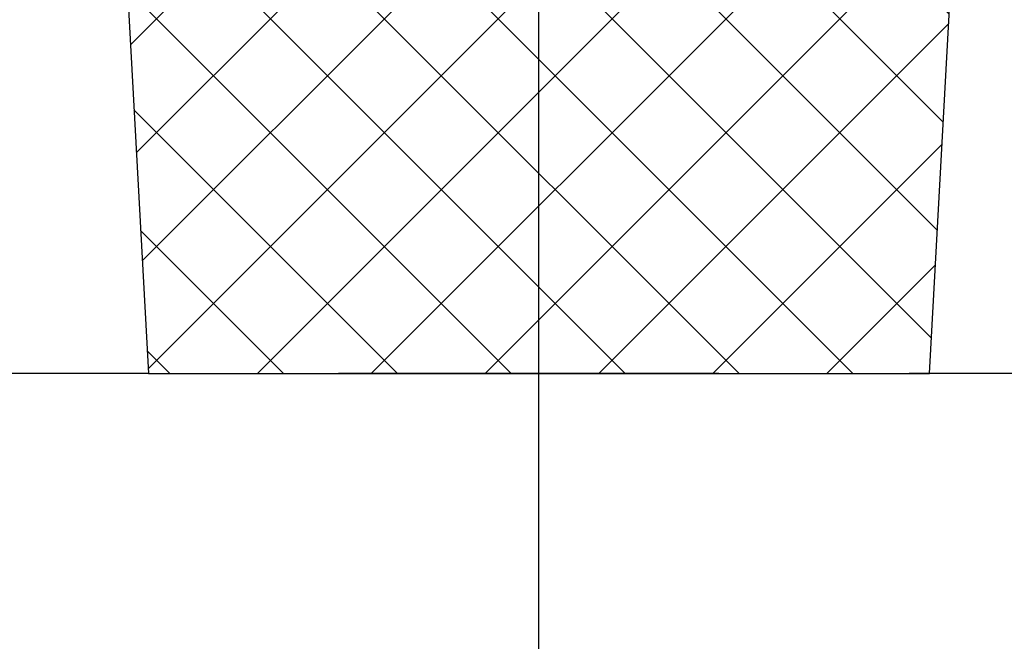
# Model space of a CAD drawing. Header units: millimetres. Extents: x 111285 to 237437, y -9513 to 52045.
# Tile 110 of 117: x 158473 to 159249, y -211 to 279. Entities that reach past the tile are written whole.
import ezdxf

# ---------------------------------------------------------------- set-up
doc = ezdxf.new("R2010")
doc.units = ezdxf.units.MM
doc.header["$LTSCALE"] = 100
doc.linetypes.add('CENTER', pattern=[50.8, 31.75, -6.35, 6.35, -6.35])
doc.linetypes.add('DASHED3', pattern=[4.5, 3, -1.5])
doc.layers.get('0').update_dxf_attribs({"color": 252})
for name, color, linetype in [('0-aanzicht', 252, 'Continuous'), ('0-arc-wanden', 252, 'Continuous'), ('0-constructie', 252, 'Continuous'), ('0-HOOFDSTRAMIEN', 1, 'CENTER')]:
    doc.layers.add(name, color=color, linetype=linetype)

# ---------------------------------------------------------------- blocks, each defined once
blk = doc.blocks.new('U-STRAMIEN')
at = {"layer": '0-HOOFDSTRAMIEN', "ltscale": 0.3}
blk.add_lwpolyline([(32400, -4264), (32400, 47464)], dxfattribs=at)
blk = doc.blocks.new('onderlegger beganegrond')
at = {"layer": '0-arc-wanden', "ltscale": 0.1}
h = blk.add_hatch(dxfattribs=at)
h.set_pattern_fill('ANSI37', color=256, scale=20, style=0)
h.set_pattern_definition([(45, (29130, 594), (-44.9013, 44.9013), []), (135, (29130, 594), (-44.9013, -44.9013), [])])
h.paths.add_polyline_path([(32430, 403), (32400, 403), (32422, 0), (33038, 0), (33060, 403), (33030, 403), (33030, 433), (32430, 433)])
at = {"layer": '0-aanzicht', "linetype": 'DASHED3'}
blk.add_lwpolyline([(64822, 0), (15, 0), (15, 15), (0, 15), (0, 44373), (15, 44373), (15, 44388), (33060, 44388)], dxfattribs=at)
at = {"layer": '0-constructie', "ltscale": 10}
blk.add_lwpolyline([(32430, 403), (32400, 403), (32422, 0), (33038, 0), (33060, 403), (33030, 403), (33030, 433), (32430, 433)], close=True, dxfattribs=at)

msp = doc.modelspace()

# ---------------------------------------------------------------- block references
msp.add_blockref('onderlegger beganegrond', (126152, 0))
at = {"layer": '0-HOOFDSTRAMIEN'}
msp.add_blockref('U-STRAMIEN', (126482, 594), dxfattribs=at)

doc.saveas('drawing.dxf')
